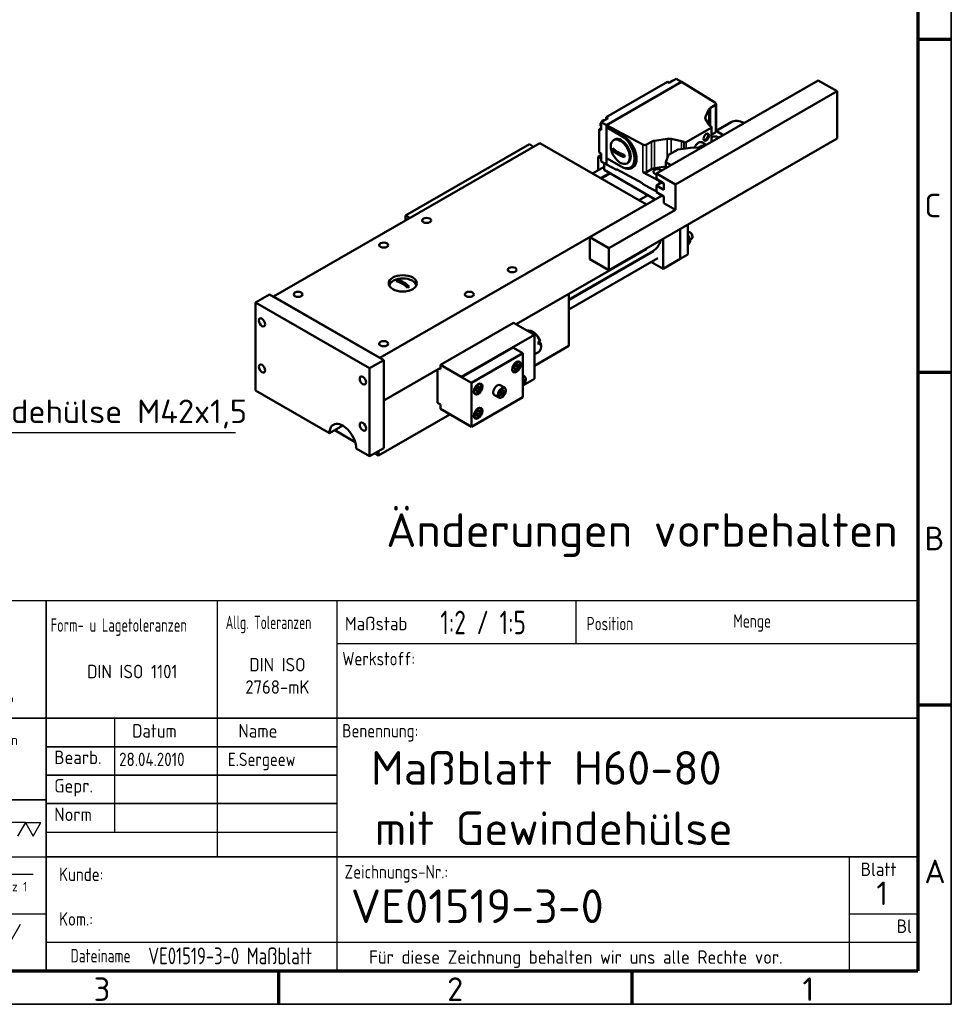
# Model space of a CAD drawing. Header units: millimetres. Extents: x 10 to 830, y 10 to 585.
# Tile 4 of 5: x 553 to 830, y 10 to 303. Entities that reach past the tile are written whole.
import ezdxf
from ezdxf.enums import TextEntityAlignment as Align

# ---------------------------------------------------------------- set-up
doc = ezdxf.new("R2010")
doc.units = ezdxf.units.MM
doc.header["$LTSCALE"] = 2
doc.layers.get('0').update_dxf_attribs({"lineweight": 25})
for name, color, linetype, lineweight in [('AM_BOR', 7, 'Continuous', 50), ('Rahmen (ISO)', 7, 'Continuous', 70), ('Sichtbar (ISO)', 7, 'Continuous', 50), ('Sichtbar schmal (ISO)', 7, 'Continuous', 35), ('Symbol (ISO)', 7, 'Continuous', 25), ('Titel (ISO)', 7, 'Continuous', 50)]:
    doc.layers.add(name, color=color, linetype=linetype, lineweight=lineweight)
doc.styles.add('ACDINTS_30', font='isocp.shx')
doc.styles.add('ACDINTS_31', font='isocp.shx')
doc.styles.add('ACDINTS_32', font='isocp.shx')
doc.styles.add('ACDINTS_33', font='isocp.shx')
doc.styles.add('ACDINTS_34', font='isocp.shx')
doc.styles.add('ACDINTS_35', font='isocp.shx')
doc.styles.add('ACDINTS_40', font='isocp.shx')
doc.styles.add('Notiztext (DIN)', font='isocpeur.ttf')
doc.styles.get("Standard").update_dxf_attribs({"font": 'ISOCP.shx'})
doc.styles.add('TextStyle32', font='isocp.shx')
doc.styles.add('TextStyle51', font='isocp.shx', dxfattribs={"width": 0.8})
doc.styles.add('TextStyle52', font='isocp.shx', dxfattribs={"width": 0.8})
doc.styles.add('TextStyle53', font='isocp.shx')
doc.styles.add('TextStyle54', font='isocp.shx')
doc.styles.add('TextStyle55', font='isocp.shx', dxfattribs={"width": 0.8})
doc.styles.add('TextStyle56', font='isocp.shx', dxfattribs={"width": 0.8})
doc.styles.add('TextStyle59', font='isocp.shx', dxfattribs={"width": 0.8})
doc.styles.add('TextStyle60', font='isocp.shx', dxfattribs={"width": 0.8})
doc.styles.add('TextStyle61', font='isocp.shx', dxfattribs={"width": 0.8})
doc.styles.add('TextStyle62', font='isocp.shx')
doc.styles.add('TextStyle63', font='isocp.shx')
doc.styles.add('TextStyle64', font='isocp.shx', dxfattribs={"width": 0.8})
doc.styles.add('TextStyle65', font='isocp.shx', dxfattribs={"width": 0.8})
doc.dimstyles.new('Standard - Methode 2a (DIN)$7', dxfattribs={"dimscale": 2, "dimtxt": 3.5, "dimasz": 2.5, "dimexe": 3.175, "dimexo": 0.8, "dimgap": 0.8, "dimtad": 1, "dimtih": 1, "dimtoh": 1, "dimrnd": 1e-08, "dimtxsty": 'Notiztext (DIN)', "dimcen": 0.09, "dimdle": 10, "dimclrd": 256, "dimclre": 256, "dimclrt": 256, "dimazin": 2, "dimtfac": 1, "dimtmove": 0, "dimatfit": 3, "dimfxl": 1, "dimtolj": 1, "dimlwd": -1, "dimlwe": -1, "dimarcsym": 0})

# ---------------------------------------------------------------- blocks, each defined once
blk = doc.blocks.new('Ränder Hagen+Goebel Rahmen')
at = {"layer": 'Rahmen (ISO)', "linetype": 'Continuous', "lineweight": 35}
for p in [(415, 292), (5, 5)]:
    blk.add_line(p, (415, 5), dxfattribs=at)
at = {"layer": 'Rahmen (ISO)'}
for p, q in [((410, 287), (410, 10)), ((410, 148.5), (415, 148.5)), ((410, 99), (415, 99)), ((410, 49.5), (415, 49.5)), ((10, 10), (410, 10)), ((315, 10), (315, 5)), ((367.5, 10), (367.5, 5))]:
    blk.add_line(p, q, dxfattribs=at)
at = {"layer": 'Symbol (ISO)', "char_height": 3.5, "style": 'Notiztext (DIN)'}
for s, insert, attachment_point in [('C', (411, 123.75), 4), ('B', (411, 74.25), 4), ('A', (411, 24.75), 4), ('3', (288.75, 9), 2), ('2', (341.25, 9), 2), ('1', (393.75, 9), 2)]:
    blk.add_mtext(s, dxfattribs=dict(at, insert=insert, attachment_point=attachment_point))
blk = doc.blocks.new('Schriftfelder Hagen+Goebel')
at = {"color": 7}
for p, q in [((294.29, 154.82), (111.41, 154.82)), ((294.29, 99.83), (294.29, 154.82)), ((111.41, 99.83), (294.29, 99.83))]:
    blk.add_line(p, q, dxfattribs=at)
at = {"color": 7, "linetype": 'Continuous', "lineweight": 35}
blk.add_line((142.75, 125.21), (164.75, 125.21), dxfattribs=at)
for p, q in [((161.66, 121.84), (159.35, 121.84)), ((161.66, 121.84), (160.5, 119.84)), ((161.66, 121.84), (163.97, 121.84)), ((161.66, 121.84), (162.81, 119.84)), ((162.81, 119.84), (163.97, 121.84)), ((158.5, 114.19), (162.82, 114.19)), ((158.39, 102.33), (160.93, 106.73))]:
    blk.add_line(p, q)
at = {"color": 7, "lineweight": 35}
blk.add_line((164.75, 120.98), (164.75, 99.83), dxfattribs=at)
at = {"color": 7, "linetype": 'Continuous', "lineweight": 25}
for p, q in [((111.41, 116.75), (164.75, 116.75)), ((111.41, 108.29), (164.75, 108.29))]:
    blk.add_line(p, q, dxfattribs=at)
at = {"layer": 'AM_BOR', "color": 7, "linetype": 'Continuous', "lineweight": 35}
for p, q in [((164.75, 154.82), (164.75, 120.98)), ((111.41, 137.35), (294.29, 137.35))]:
    blk.add_line(p, q, dxfattribs=at)
at = {"layer": 'AM_BOR', "color": 7, "linetype": 'Continuous', "lineweight": 25}
for p, q in [((190.15, 154.82), (190.15, 116.75)), ((207.93, 154.82), (207.93, 99.83)), ((243.49, 154.82), (243.49, 148.49)), ((207.93, 148.49), (294.29, 148.49)), ((174.91, 137.35), (174.91, 120.43)), ((164.75, 120.43), (207.93, 120.43)), ((284.13, 116.75), (284.13, 99.83)), ((284.13, 108.29), (294.29, 108.29)), ((164.75, 104.06), (294.29, 104.06))]:
    blk.add_line(p, q, dxfattribs=at)
at = {"layer": 'AM_BOR', "color": 7, "lineweight": 35}
blk.add_line((164.75, 116.75), (294.29, 116.75), dxfattribs=at)
at = {"layer": 'Titel (ISO)', "color": 7, "linetype": 'Continuous', "lineweight": 35}
for p, q in [((164.75, 133.12), (207.93, 133.12)), ((164.75, 128.89), (207.93, 128.89)), ((207.93, 124.66), (164.75, 124.66))]:
    blk.add_line(p, q, dxfattribs=at)
at = {"color": 7, "width": 0.9}
for s, height, p in [('Werkzeugmaschinen GmbH', 2.5, (125.45, 146.3)), ('Tel.:02921/59016-0', 1.7, (143.38, 142.07)), ('Fax.:02921/59016-66', 1.7, (143.13, 139.6))]:
    blk.add_text(s, height=height, dxfattribs=at).set_placement(p)
at = {"color": 7, "style": 'ACDINTS_30'}
for s, p in [('Gepr.', (165.95, 126.31)), ('Norm', (165.95, 122.08))]:
    blk.add_text(s, height=2, dxfattribs=at).set_placement(p)
at = {"color": 7, "char_height": 2, "attachment_point": 1, "line_spacing_factor": 0.332}
for s, insert in [('\\fISOCP|b0|i0;\\W0.90;\\H2.0000;Werkstoff:', (208.77, 147.21)), ('\\fISOCP|b0|i0;\\W0.90;\\H2.0000;Benennung:', (208.76, 136.5)), ('\\fISOCP|b0|i0;\\W0.90;\\H2.0000;Zeichnungs-Nr.:', (209.11, 115.53))]:
    blk.add_mtext(s, dxfattribs=dict(at, insert=insert))
at = {"color": 7, "insert": (166.66, 115.16), "char_height": 2, "width": 31.2179, "attachment_point": 1, "line_spacing_factor": 0.996}
blk.add_mtext('\\fISOCP|b0|i0;\\W0.90;\\H2.0000;Kunde:\\P\\PKom.:', dxfattribs=at)
at = {"insert": (158.63, 111.62), "char_height": 1.4, "attachment_point": 7, "style": 'ACDINTS_40'}
blk.add_mtext('Rz 1', dxfattribs=at)
at = {"layer": 'AM_BOR', "color": 7, "style": 'ACDINTS_30'}
for s, width, p in [('Form- u Lagetoleranzen', 0.75, (165.41, 150.21)), ('Allg. Toleranzen', 0.7, (191.43, 150.6)), ('Position', 0.8, (245.09, 150.43)), ('Menge', 0.8, (266.9, 150.83)), ('Dateiname', 0.8, (168.36, 101.05))]:
    blk.add_text(s, height=2, dxfattribs=dict(at, width=width)).set_placement(p)
for s, p in [('Maßstab', (209.15, 150.43)), ('Bearb.', (165.95, 130.54))]:
    blk.add_text(s, height=2, dxfattribs=at).set_placement(p)
at = {"layer": 'AM_BOR', "color": 7, "style": 'ACDINTS_32', "width": 0.983632}
blk.add_text('Datum', height=2, dxfattribs=at).set_placement((180.84, 134.48), align=Align.CENTER)
at = {"layer": 'AM_BOR', "color": 7, "style": 'ACDINTS_31'}
blk.add_text('Name', height=2, dxfattribs=at).set_placement((199.12, 134.48), align=Align.RIGHT)
at = {"layer": 'AM_BOR', "color": 7, "style": 'ACDINTS_32'}
for s, p in [('Blatt', (288.5, 113.9)), ('Bl', (292.31, 105.44))]:
    blk.add_text(s, height=2, dxfattribs=at).set_placement(p, align=Align.CENTER)
at = {"layer": 'AM_BOR', "color": 7, "line_spacing_factor": 0.996}
for s, insert, char_height, width, attachment_point, style in [('DIN ISO 2768-mK', (199.12, 141), 2, 15.0375, 8, 'ACDINTS_34'), (' \\PAlle nicht bemaßten Kanten 0,5 x 45° gebrochen', (143.71, 137.35), 1.5, 20.5101, 1, 'ACDINTS_35')]:
    blk.add_mtext(s, dxfattribs=dict(at, insert=insert, char_height=char_height, width=width, attachment_point=attachment_point, style=style))
at = {"layer": 'AM_BOR', "color": 7, "char_height": 2, "line_spacing_factor": 0.332}
for s, insert, attachment_point, style in [('DIN ISO 1101', (177.55, 143.3), 8, 'ACDINTS_34'), ('Für diese Zeichnung behalten wir uns alle Rechte vor.', (212.76, 102.85), 1, 'ACDINTS_33')]:
    blk.add_mtext(s, dxfattribs=dict(at, insert=insert, attachment_point=attachment_point, style=style))
at = {"layer": 'AM_BOR', "color": 7}
for tag, p, height, style, width in [('Maßstab:', (223.33, 149.84), 3.5, 'TextStyle64', 0.8), ('Positionsnummer', (254.96, 149.95), 3.5, 'TextStyle61', 0.8), ('Menge', (277.56, 149.84), 3.5, 'TextStyle60', 0.8), ('Material', (224.04, 143.99), 3, 'TextStyle52', 0.8), ('Halbzeug_(1.Zeile)', (261.93, 144.06), 3, 'TextStyle56', 0.8), ('Material_(2.Zeile)', (224.02, 139.81), 3, 'TextStyle51', 0.8), ('Halbzeug_(2.Zeile)', (261.93, 139.78), 3, 'TextStyle55', 0.8), ('ERSTELLUNGSDATUM', (175.59, 130.24), 2, 'TextStyle63', 0.9), ('AUTOR', (191.76, 130.24), 2, 'TextStyle62', 0.9), ('KONTROLLDATUM', (175.75, 126.01), 2, 'TextStyle53', 0.9), ('KONTROLLIERT_VON', (192.23, 126.32), 2, 'TextStyle54', 0.9), ('Beschreibung_2', (213.59, 121), 3.5, 'TextStyle59', 0.8), ('DATEINAME', (179.92, 100.78), 2.5, 'TextStyle65', 0.8)]:
    blk.add_attdef(tag, p, '', height=height, dxfattribs=dict(at, style=style, width=width))
at = {"layer": 'AM_BOR', "color": 7, "style": 'TextStyle32'}
blk.add_attdef('Plot-Datum', text='', height=3, dxfattribs=at).set_placement((288.92, 100.24), align=Align.CENTER)
at = {"layer": 'Titel (ISO)', "style": 'Notiztext (DIN)'}
blk.add_attdef('TITEL', text='', height=5, dxfattribs=at).set_placement((210, 127), align=Align.MIDDLE_LEFT)
blk.add_attdef('Blattnummer', text='', height=3.5, dxfattribs=at).set_placement((290.13, 111.34), align=Align.MIDDLE_CENTER)
at = {"layer": 'Titel (ISO)', "color": 7, "style": 'Notiztext (DIN)'}
blk.add_attdef('BAUTEILNUMMER', text='', height=5, dxfattribs=at).set_placement((210.03, 109.41), align=Align.MIDDLE_LEFT)

msp = doc.modelspace()

# ---------------------------------------------------------------- linework, layer by layer
at = {"layer": 'Sichtbar (ISO)'}
for p, q in [((745.591, 284.262), (727.432, 273.805)), ((727.489, 271.427), (749.777, 284.262)), ((742.31, 257.029), (790.393, 284.718)), ((746.156, 283.936), (745.591, 284.262)), ((748.25, 285.141), (746.156, 283.936)), ((749.777, 284.262), (748.25, 285.141)), ((749.777, 284.262), (759.868, 278.03)), ((749.805, 284.245), (749.78, 284.26)), ((749.805, 284.245), (749.804, 284.245)), ((749.805, 284.244), (749.805, 284.245)), ((796.05, 281.46), (790.393, 284.718)), ((747.967, 253.771), (796.05, 281.46)), ((796.05, 267.399), (796.05, 281.46)), ((757.904, 276.052), (756.899, 273.891)), ((759.849, 277.39), (758.422, 276.568)), ((760.083, 277.716), (760.083, 269.54)), ((727.998, 273.479), (725.905, 272.274)), ((725.905, 272.274), (725.905, 269.887)), ((727.461, 271.378), (725.905, 272.274)), ((727.432, 273.805), (727.432, 273.153)), ((727.998, 273.479), (727.432, 273.805)), ((756.951, 273.199), (758.061, 271.443)), ((760.108, 269.706), (764.564, 272.272)), ((725.905, 270.538), (725.339, 270.212)), ((725.905, 269.887), (725.339, 270.212)), ((725.339, 270.212), (725.339, 263.28)), ((725.821, 271.338), (725.73, 271.401)), ((725.742, 271.557), (725.836, 271.611)), ((725.747, 271.672), (725.838, 271.609)), ((727.489, 271.394), (727.461, 271.378)), ((727.461, 271.378), (727.461, 259.671)), ((727.489, 271.394), (727.489, 271.427)), ((738.311, 265.616), (727.489, 271.427)), ((727.489, 270.773), (727.489, 271.394)), ((727.489, 261.616), (727.489, 270.773)), ((727.489, 270.773), (732.026, 268.513)), ((731.873, 268.248), (727.489, 270.773)), ((758.637, 270.633), (751.156, 266.325)), ((758.526, 271.022), (758.637, 270.959)), ((758.754, 270.796), (758.754, 266.498)), ((760.083, 269.722), (762.143, 268.45)), ((728.168, 228.308), (796.05, 267.399)), ((729.877, 267.136), (729.594, 266.974)), ((740.849, 266.449), (739.422, 265.627)), ((745.498, 267.326), (741.746, 266.747)), ((749.749, 266.656), (746.7, 267.296)), ((758.754, 268.584), (759.849, 269.215)), ((628.466, 220.433), (707.662, 266.039)), ((704.55, 265.705), (667.781, 244.531)), ((705.816, 264.977), (704.55, 265.705)), ((739.34, 247.797), (707.662, 266.039)), ((732.849, 261.901), (729.37, 263.905)), ((748.8, 264.183), (745.971, 262.554)), ((752.477, 264.672), (748.8, 264.183)), ((750.59, 266.325), (750.479, 266.389)), ((754.598, 264.753), (752.477, 264.672)), ((755.161, 264.429), (754.598, 264.753)), ((755.829, 266.321), (756.732, 265.801)), ((725.763, 262.429), (725.056, 262.022)), ((725.056, 258.041), (725.056, 262.022)), ((725.056, 262.022), (725.772, 261.61)), ((725.905, 262.954), (725.339, 263.28)), ((725.736, 262.052), (725.828, 261.989)), ((725.828, 261.727), (725.736, 261.79)), ((725.75, 261.947), (725.826, 261.99)), ((725.905, 262.954), (725.905, 260.567)), ((727.461, 259.671), (725.905, 260.567)), ((727.489, 259.687), (727.489, 261.616)), ((732.026, 259.003), (727.489, 261.616)), ((731.873, 259.092), (727.489, 261.616)), ((745.971, 262.554), (745.123, 260.437)), ((723.303, 257.032), (726.753, 259.019)), ((726.753, 260.078), (726.753, 258.113)), ((726.753, 258.113), (742.004, 249.331)), ((727.461, 259.671), (727.489, 259.687)), ((727.489, 259.654), (727.489, 259.687)), ((727.489, 259.654), (730.416, 258.082)), ((730.416, 258.311), (738.173, 254.146)), ((730.416, 258.082), (730.416, 258.311)), ((730.622, 258.201), (730.416, 258.082)), ((733.869, 260.204), (733.586, 260.041)), ((739.422, 257.451), (740.849, 258.273)), ((741.746, 258.571), (745.123, 259.092)), ((745.123, 260.437), (745.123, 258.649)), ((745.123, 260.437), (746.676, 259.543)), ((725.708, 255.647), (728.342, 257.164)), ((728.086, 256.805), (725.892, 255.541)), ((743.17, 254.831), (738.311, 257.44)), ((742.31, 255.394), (742.31, 257.029)), ((742.31, 257.029), (747.967, 253.771)), ((744.573, 254.091), (742.31, 255.394)), ((738.173, 254.146), (738.173, 253.917)), ((738.173, 253.917), (742.31, 251.695)), ((742.31, 253.431), (744.013, 254.413)), ((742.31, 253.431), (744.573, 252.128)), ((742.31, 251.469), (742.31, 253.431)), ((744.573, 252.128), (744.573, 254.091)), ((747.967, 253.771), (747.967, 246.25)), ((722.511, 238.106), (744.013, 250.488)), ((737.162, 249.051), (739.826, 250.585)), ((744.573, 250.166), (742.31, 251.469)), ((743.724, 250.655), (743.724, 250.322)), ((744.573, 248.204), (744.573, 250.166)), ((660.144, 202.191), (739.34, 247.797)), ((747.967, 246.25), (728.168, 234.848)), ((747.967, 246.25), (744.573, 248.204)), ((667.781, 244.531), (667.781, 243.074)), ((669.046, 243.802), (667.781, 244.531)), ((749.381, 240.524), (749.381, 231.641)), ((749.381, 240.524), (749.381, 231.641)), ((751.644, 241.827), (751.644, 232.944)), ((722.511, 238.106), (728.168, 234.848)), ((722.511, 231.565), (722.511, 238.106)), ((744.29, 237.592), (744.29, 228.709)), ((752.354, 239.521), (752.213, 239.603)), ((752.333, 237.31), (752.808, 237.584)), ((753.058, 238.298), (753.058, 238.135)), ((739.34, 234.487), (700.651, 212.208)), ((728.168, 234.848), (728.168, 228.308)), ((739.34, 234.487), (739.34, 234.742)), ((751.644, 236.48), (752.409, 236.921)), ((741.26, 233.927), (716.288, 219.547)), ((716.288, 219.323), (741.57, 233.881)), ((716.288, 216.553), (742.767, 231.802)), ((728.168, 228.308), (722.511, 231.565)), ((738.439, 232.079), (738.245, 232.19)), ((749.381, 231.641), (744.29, 228.709)), ((751.644, 232.944), (749.381, 231.641)), ((744.29, 228.709), (740.844, 230.694)), ((668.872, 223.388), (665.558, 225.296)), ((627.334, 221.085), (623.092, 218.642)), ((627.334, 221.085), (661.275, 201.54)), ((660.144, 202.191), (628.466, 220.433)), ((716.288, 205.742), (716.288, 221.213)), ((623.092, 192.48), (623.092, 218.642)), ((623.092, 218.642), (657.033, 199.096)), ((678.105, 200.108), (699.883, 212.65)), ((706.106, 209.067), (699.883, 212.65)), ((684.327, 196.525), (706.106, 209.067)), ((705.775, 209.828), (705.493, 209.992)), ((706.106, 195.986), (706.106, 209.067)), ((699.601, 205.317), (684.327, 196.522)), ((699.629, 205.304), (684.355, 196.509)), ((699.601, 205.317), (699.626, 205.303)), ((702.655, 203.561), (699.629, 205.304)), ((716.288, 205.742), (706.106, 199.879)), ((707.142, 206.879), (707.707, 207.205)), ((707.195, 206.732), (707.946, 206.663)), ((707.926, 206.476), (707.36, 206.15)), ((708.029, 205.914), (708.029, 205.588)), ((702.655, 203.561), (687.382, 194.766)), ((702.655, 190.481), (702.655, 203.561)), ((706.106, 203.258), (707.28, 203.934)), ((661.275, 201.54), (657.033, 199.096)), ((657.033, 199.096), (657.033, 172.935)), ((661.275, 201.54), (661.275, 175.378)), ((678.105, 199.224), (661.275, 189.533)), ((684.327, 196.525), (678.105, 200.108)), ((678.105, 200.108), (678.105, 198.8)), ((700.025, 199.644), (700.59, 200.347)), ((700.449, 199.947), (700.025, 199.42)), ((700.025, 198.889), (700.025, 199.644)), ((700.59, 198.837), (700.025, 199.163)), ((700.449, 200.171), (700.449, 199.947)), ((700.449, 199.947), (701.156, 199.54)), ((700.59, 200.347), (701.156, 200.295)), ((701.156, 199.54), (700.59, 198.837)), ((701.156, 200.295), (701.156, 199.54)), ((701.297, 201.147), (701.284, 201.154)), ((677.256, 198.736), (677.256, 188.824)), ((678.105, 198.8), (677.736, 199.012)), ((684.327, 196.522), (684.327, 196.525)), ((684.355, 196.506), (684.327, 196.522)), ((684.355, 196.509), (684.355, 196.506)), ((687.382, 194.766), (684.355, 196.509)), ((699.6, 198.2), (699.587, 198.208)), ((700.59, 198.837), (700.025, 198.889)), ((703.08, 196.705), (702.655, 196.95)), ((687.382, 194.766), (687.382, 181.685)), ((688.598, 193.064), (689.164, 193.767)), ((689.023, 193.367), (688.598, 192.84)), ((689.023, 193.591), (689.023, 193.367)), ((689.023, 193.367), (689.73, 192.96)), ((689.164, 193.767), (689.73, 193.715)), ((689.73, 193.715), (689.73, 192.96)), ((689.871, 194.567), (689.857, 194.574)), ((697.14, 193.364), (695.867, 194.097)), ((702.655, 195.967), (702.699, 195.993)), ((702.655, 193.999), (706.106, 195.986)), ((703.026, 195.527), (702.655, 195.74)), ((702.655, 194.71), (702.699, 194.685)), ((702.699, 194.685), (702.655, 194.659)), ((702.699, 195.993), (703.026, 195.527)), ((703.026, 195.527), (702.699, 194.685)), ((645.153, 179.776), (623.092, 192.48)), ((687.382, 181.685), (702.655, 190.481)), ((688.174, 191.62), (688.161, 191.628)), ((688.598, 192.309), (688.598, 193.064)), ((689.164, 192.257), (688.598, 192.583)), ((689.164, 192.257), (688.598, 192.309)), ((689.73, 192.96), (689.164, 192.257)), ((695.443, 190.417), (694.17, 191.15)), ((695.794, 191.282), (695.994, 192.116)), ((696.233, 190.975), (695.794, 191.282)), ((695.994, 192.116), (696.632, 192.643)), ((696.164, 191.909), (696.872, 191.502)), ((696.872, 191.502), (696.233, 190.975)), ((696.594, 192.611), (697.071, 192.336)), ((696.632, 192.643), (697.071, 192.336)), ((697.071, 192.336), (696.872, 191.502)), ((677.256, 188.824), (678.105, 188.336)), ((678.105, 188.336), (678.105, 187.028)), ((689.871, 187.372), (689.857, 187.38)), ((680.947, 185.391), (659.72, 173.167)), ((684.327, 183.444), (678.105, 187.028)), ((688.511, 185.441), (688.837, 186.284)), ((688.837, 184.975), (688.511, 185.441)), ((688.783, 185.759), (688.591, 185.648)), ((689.03, 186.394), (688.783, 185.759)), ((688.783, 185.759), (689.491, 185.352)), ((688.837, 186.284), (689.491, 186.66)), ((689.491, 185.352), (688.837, 184.975)), ((689.817, 186.194), (689.249, 186.521)), ((689.491, 186.66), (689.817, 186.194)), ((689.817, 186.194), (689.491, 185.352)), ((649.128, 182.065), (645.153, 179.776)), ((684.327, 183.448), (684.33, 183.446)), ((684.327, 183.444), (684.327, 183.448)), ((684.327, 183.444), (684.33, 183.446)), ((684.33, 183.446), (684.33, 183.443)), ((687.382, 181.685), (684.33, 183.443)), ((688.174, 184.426), (688.161, 184.434)), ((652.762, 177.173), (646.698, 180.665)), ((657.033, 172.935), (653.073, 175.215)), ((661.275, 175.378), (657.033, 172.935)), ((659.72, 173.167), (658.577, 173.824)), ((659.72, 174.482), (659.72, 173.167))]:
    msp.add_line(p, q, dxfattribs=at)
at = {"layer": 'Sichtbar (ISO)', "flags": 128}
for points in [[(746.325, 284.033), (746.422, 284.177), (746.532, 284.309), (746.653, 284.424), (746.783, 284.519), (746.92, 284.592), (746.991, 284.619), (747.064, 284.638), (747.137, 284.65), (747.212, 284.652), (747.286, 284.645), (747.358, 284.628)], [(725.703, 271.758), (725.729, 271.872), (725.766, 271.986), (725.812, 272.098), (725.866, 272.208), (725.929, 272.314), (725.998, 272.414), (726.074, 272.508), (726.156, 272.595), (726.242, 272.673), (726.333, 272.741), (726.428, 272.798), (726.526, 272.843), (726.627, 272.875), (726.73, 272.891), (726.835, 272.89), (726.937, 272.868)], [(725.73, 271.401), (725.722, 271.406), (725.715, 271.412), (725.709, 271.419), (725.703, 271.425), (725.698, 271.431), (725.694, 271.438), (725.69, 271.445), (725.687, 271.452), (725.685, 271.459), (725.684, 271.466), (725.683, 271.473), (725.684, 271.48), (725.684, 271.487), (725.686, 271.494), (725.689, 271.501), (725.692, 271.508), (725.696, 271.515), (725.7, 271.521), (725.706, 271.528), (725.712, 271.534), (725.719, 271.54), (725.726, 271.546), (725.734, 271.552), (725.742, 271.557)], [(725.905, 271.004), (725.856, 271.048), (725.812, 271.098), (725.745, 271.211), (725.703, 271.337), (725.683, 271.47)], [(725.703, 271.758), (725.702, 271.754), (725.702, 271.75), (725.701, 271.747), (725.701, 271.743), (725.702, 271.739), (725.702, 271.736), (725.703, 271.732), (725.704, 271.728), (725.705, 271.724), (725.706, 271.72), (725.708, 271.716), (725.71, 271.712), (725.712, 271.709), (725.714, 271.705), (725.716, 271.702), (725.719, 271.699), (725.721, 271.695), (725.724, 271.692), (725.728, 271.688), (725.731, 271.685), (725.735, 271.682), (725.739, 271.678), (725.743, 271.675), (725.747, 271.672)], [(729.37, 264.559), (729.467, 264.452), (729.57, 264.346), (729.679, 264.241), (729.792, 264.137), (729.911, 264.036), (730.034, 263.936), (730.16, 263.839), (730.29, 263.745), (730.423, 263.653), (730.558, 263.565), (730.695, 263.48), (730.833, 263.398), (730.975, 263.319), (731.122, 263.24), (731.275, 263.162), (731.434, 263.086), (731.598, 263.011), (731.767, 262.938), (731.94, 262.867), (732.116, 262.799), (732.296, 262.734), (732.479, 262.671), (732.663, 262.612), (732.849, 262.556)], [(732.849, 261.901), (732.663, 261.958), (732.479, 262.017), (732.296, 262.08), (732.116, 262.145), (731.94, 262.213), (731.767, 262.284), (731.598, 262.357), (731.434, 262.432), (731.275, 262.508), (731.122, 262.586), (730.975, 262.665), (730.833, 262.744), (730.695, 262.826), (730.558, 262.911), (730.423, 262.999), (730.29, 263.09), (730.16, 263.185), (730.034, 263.282), (729.911, 263.382), (729.792, 263.483), (729.679, 263.587), (729.57, 263.692), (729.467, 263.798), (729.37, 263.905)], [(756.199, 265.353), (756.203, 265.354), (756.207, 265.355), (756.212, 265.355), (756.216, 265.356), (756.22, 265.358), (756.224, 265.359), (756.228, 265.36), (756.232, 265.361), (756.236, 265.362), (756.24, 265.363), (756.244, 265.365), (756.248, 265.366), (756.252, 265.367), (756.255, 265.369), (756.259, 265.37), (756.263, 265.372), (756.266, 265.373), (756.269, 265.375), (756.273, 265.376), (756.276, 265.378), (756.279, 265.38), (756.283, 265.381), (756.286, 265.383), (756.289, 265.385)], [(756.289, 265.385), (756.292, 265.386), (756.294, 265.388), (756.297, 265.39), (756.3, 265.392), (756.303, 265.394), (756.305, 265.396), (756.308, 265.398), (756.311, 265.399), (756.313, 265.402), (756.315, 265.404), (756.318, 265.406), (756.32, 265.408), (756.322, 265.41), (756.324, 265.412), (756.326, 265.414), (756.328, 265.416), (756.33, 265.418), (756.332, 265.421), (756.334, 265.423), (756.335, 265.425), (756.337, 265.427), (756.338, 265.43), (756.339, 265.432), (756.34, 265.434)], [(725.691, 262.134), (725.69, 262.13), (725.69, 262.127), (725.69, 262.123), (725.69, 262.12), (725.691, 262.116), (725.691, 262.112), (725.692, 262.109), (725.693, 262.105), (725.695, 262.101), (725.696, 262.097), (725.698, 262.094), (725.7, 262.09), (725.702, 262.087), (725.704, 262.083), (725.706, 262.08), (725.709, 262.077), (725.711, 262.074), (725.714, 262.07), (725.718, 262.067), (725.721, 262.064), (725.725, 262.061), (725.728, 262.058), (725.732, 262.055), (725.736, 262.052)], [(725.736, 261.79), (725.729, 261.796), (725.721, 261.802), (725.715, 261.808), (725.709, 261.815), (725.704, 261.821), (725.7, 261.827), (725.697, 261.834), (725.694, 261.841), (725.692, 261.849), (725.691, 261.856), (725.69, 261.863), (725.69, 261.87), (725.691, 261.877), (725.693, 261.884), (725.696, 261.891), (725.699, 261.898), (725.703, 261.905), (725.708, 261.911), (725.713, 261.918), (725.719, 261.924), (725.726, 261.93), (725.734, 261.936), (725.742, 261.942), (725.75, 261.947)], [(725.691, 262.134), (725.719, 262.285), (725.765, 262.435), (725.828, 262.584), (725.905, 262.727)], [(725.905, 261.455), (725.822, 261.536), (725.76, 261.633), (725.716, 261.74), (725.691, 261.854)], [(752.409, 236.921), (752.391, 237.025), (752.372, 237.126), (752.353, 237.222), (752.332, 237.316), (752.31, 237.406), (752.288, 237.494), (752.264, 237.579), (752.24, 237.662), (752.214, 237.744), (752.187, 237.823), (752.159, 237.902), (752.13, 237.979), (752.099, 238.055), (752.067, 238.13), (752.034, 238.205), (751.999, 238.28), (751.962, 238.354), (751.923, 238.428), (751.882, 238.502), (751.839, 238.577), (751.794, 238.652), (751.747, 238.728), (751.697, 238.806), (751.644, 238.884)], [(751.644, 235.704), (751.701, 235.774), (751.755, 235.84), (751.806, 235.904), (751.854, 235.965), (751.899, 236.023), (751.941, 236.08), (751.981, 236.134), (752.019, 236.187), (752.055, 236.238), (752.089, 236.288), (752.121, 236.337), (752.152, 236.384), (752.181, 236.431), (752.208, 236.477), (752.234, 236.522), (752.258, 236.567), (752.281, 236.611), (752.303, 236.655), (752.324, 236.699), (752.343, 236.743), (752.361, 236.787), (752.378, 236.831), (752.394, 236.876), (752.409, 236.921)], [(707.707, 207.205), (707.708, 207.213), (707.709, 207.222), (707.71, 207.23), (707.711, 207.238), (707.712, 207.246), (707.713, 207.254), (707.713, 207.262), (707.714, 207.27), (707.715, 207.278), (707.716, 207.286), (707.717, 207.294), (707.718, 207.301), (707.719, 207.309), (707.719, 207.317), (707.72, 207.325), (707.721, 207.332), (707.722, 207.34), (707.723, 207.347), (707.723, 207.355), (707.724, 207.362), (707.725, 207.37), (707.726, 207.377), (707.727, 207.385), (707.727, 207.392)], [(707.946, 206.663), (707.945, 206.656), (707.944, 206.648), (707.944, 206.641), (707.943, 206.633), (707.942, 206.626), (707.941, 206.618), (707.94, 206.611), (707.94, 206.603), (707.939, 206.595), (707.938, 206.588), (707.937, 206.58), (707.936, 206.572), (707.935, 206.564), (707.935, 206.557), (707.934, 206.549), (707.933, 206.541), (707.932, 206.533), (707.931, 206.525), (707.93, 206.517), (707.929, 206.509), (707.929, 206.501), (707.928, 206.492), (707.927, 206.484), (707.926, 206.476)], [(701.297, 201.147), (701.395, 201.079), (701.48, 200.995), (701.552, 200.899), (701.61, 200.792), (701.654, 200.675), (701.685, 200.552), (701.703, 200.422), (701.709, 200.287), (701.704, 200.148), (701.687, 200.005), (701.659, 199.86), (701.621, 199.714), (701.573, 199.568), (701.515, 199.423), (701.449, 199.28), (701.374, 199.141), (701.291, 199.006), (701.201, 198.876), (701.104, 198.754), (701.002, 198.639), (700.895, 198.533), (700.783, 198.436), (700.669, 198.35), (700.551, 198.275), (700.431, 198.213), (700.31, 198.163), (700.187, 198.128), (700.064, 198.108), (699.943, 198.104), (699.823, 198.118), (699.708, 198.15), (699.6, 198.2)], [(703.08, 196.705), (703.146, 196.662), (703.206, 196.612), (703.262, 196.555), (703.311, 196.492), (703.391, 196.353), (703.447, 196.197), (703.48, 196.03), (703.492, 195.852), (703.483, 195.667), (703.454, 195.477), (703.407, 195.284), (703.342, 195.09), (703.261, 194.899), (703.164, 194.713), (703.053, 194.535), (702.931, 194.367), (702.797, 194.211), (702.655, 194.071)], [(689.871, 194.567), (689.969, 194.499), (690.054, 194.415), (690.126, 194.319), (690.184, 194.212), (690.228, 194.095), (690.259, 193.972), (690.277, 193.842), (690.283, 193.707), (690.278, 193.568), (690.261, 193.425), (690.233, 193.28), (690.195, 193.134), (690.147, 192.988), (690.089, 192.843), (690.022, 192.7), (689.947, 192.561), (689.864, 192.426), (689.774, 192.296), (689.678, 192.174), (689.576, 192.059), (689.469, 191.953), (689.357, 191.856), (689.242, 191.77), (689.125, 191.695), (689.005, 191.633), (688.883, 191.583), (688.761, 191.548), (688.638, 191.528), (688.516, 191.524), (688.397, 191.538), (688.282, 191.57), (688.174, 191.62)], [(697.14, 193.364), (697.237, 193.296), (697.323, 193.212), (697.395, 193.116), (697.452, 193.009), (697.497, 192.892), (697.528, 192.769), (697.546, 192.639), (697.552, 192.504), (697.546, 192.365), (697.53, 192.222), (697.502, 192.077), (697.464, 191.931), (697.416, 191.785), (697.358, 191.64), (697.291, 191.497), (697.216, 191.358), (697.133, 191.223), (697.043, 191.093), (696.947, 190.971), (696.844, 190.856), (696.737, 190.749), (696.626, 190.653), (696.511, 190.567), (696.393, 190.492), (696.274, 190.43), (696.152, 190.38), (696.03, 190.345), (695.907, 190.325), (695.785, 190.321), (695.666, 190.335), (695.551, 190.367), (695.443, 190.417)], [(695.909, 191.761), (695.918, 191.767), (695.927, 191.773), (695.936, 191.779), (695.946, 191.785), (695.955, 191.791), (695.965, 191.797), (695.975, 191.804), (695.985, 191.81), (695.995, 191.816), (696.005, 191.822), (696.015, 191.828), (696.026, 191.834), (696.036, 191.84), (696.047, 191.847), (696.058, 191.853), (696.069, 191.859), (696.08, 191.865), (696.092, 191.871), (696.103, 191.878), (696.115, 191.884), (696.127, 191.89), (696.139, 191.897), (696.152, 191.903), (696.164, 191.909)], [(696.164, 191.909), (696.165, 191.928), (696.165, 191.946), (696.166, 191.964), (696.166, 191.981), (696.167, 191.998), (696.168, 192.015), (696.169, 192.032), (696.17, 192.048), (696.171, 192.064), (696.172, 192.08), (696.173, 192.096), (696.174, 192.112), (696.176, 192.127), (696.177, 192.142), (696.179, 192.157), (696.181, 192.172), (696.183, 192.186), (696.185, 192.201), (696.187, 192.215), (696.189, 192.229), (696.191, 192.243), (696.193, 192.257), (696.196, 192.271), (696.198, 192.285)], [(689.871, 187.372), (689.969, 187.304), (690.054, 187.221), (690.126, 187.124), (690.184, 187.017), (690.228, 186.901), (690.259, 186.777), (690.277, 186.648), (690.283, 186.513), (690.278, 186.373), (690.261, 186.231), (690.233, 186.086), (690.195, 185.94), (690.147, 185.794), (690.089, 185.649), (690.022, 185.506), (689.947, 185.366), (689.864, 185.231), (689.774, 185.102), (689.678, 184.979), (689.576, 184.864), (689.469, 184.758), (689.357, 184.662), (689.242, 184.575), (689.125, 184.501), (689.005, 184.438), (688.883, 184.389), (688.761, 184.354), (688.638, 184.333), (688.516, 184.33), (688.397, 184.343), (688.282, 184.375), (688.174, 184.426)]]:
    msp.add_lwpolyline(points, dxfattribs=at)
at = {"layer": 'Sichtbar (ISO)'}
for centre, major_axis, ratio, start_param, end_param in [((759.836, 275.754), (-2, 0), 0.5758617, 5.4977871, 6.0213859), ((759.283, 277.716), (0.8, 0), 0.5758617, 5.4977871, 7.0336769), ((758.831, 273.593), (-2, 0), 0.5758617, 6.0213859, 6.6322512), ((768.756, 264.993), (-4.192, 7.279), 0.5780931, 5.5596986, 6.2831853), ((726.587, 271.844), (-0.542, -0.941), 0.5780931, 5.2728846, 5.569629), ((759.94, 271.837), (-2, 0), 0.5758617, 0.3490659, 0.7853982), ((758.354, 270.796), (0.4, 0), 0.5758617, 5.4977871, 7.0685835), ((759.283, 269.54), (0.8, 0), 0.5758617, 5.4977871, 6.2831853), ((731.873, 263.67), (-1.996, 3.466), 0.5780931, 3.1415927, 6.2831853), ((731.873, 263.67), (2.795, -4.853), 0.5780931, 5.4997209, 8.6413135), ((732.175, 263.678), (-3.066, 4.952), 0.5978916, 4.4304965, 5.5152868), ((742.263, 265.634), (-2, 0), 0.5758617, 4.9741884, 5.4977871), ((746.016, 266.213), (-2, 0), 0.5758617, 4.3633231, 4.9741884), ((749.065, 265.574), (-2, 0), 0.5758617, 3.9269908, 4.3633231), ((754.896, 264.555), (0.998, 1.733), 0.5780931, 6.2199292, 8.0854951), ((756.876, 267.983), (-0.589, -1.023), 0.5780931, 0.2415779, 2.9000147), ((759.705, 267.307), (-1.32, 0), 0.5758617, 3.6812712, 5.5163812), ((759.705, 267.307), (1.32, 0), 0.5758617, 3.9083967, 4.1727105), ((731.109, 263.23), (-1.244, 2.16), 0.5780931, 0.6261579, 0.9485059), ((732.156, 263.833), (2.994, -5.2), 0.5780931, 0.2835232, 1.2911406), ((732.026, 263.758), (3.156, -5.105), 0.5979041, 0.2648054, 1.2724228), ((738.856, 265.953), (-0.8, 0), 0.5758617, 0.8203047, 2.3561945), ((750.873, 266.488), (-0.4, 0), 0.5758617, 0.7853982, 2.3561945), ((756.311, 263.74), (2.174, 0.688), 0.6988763, 1.4033164, 2.1288407), ((756.311, 263.74), (-0.387, -2.073), 0.2187813, 2.5560101, 3.7982397), ((726.587, 262.295), (-0.542, -0.941), 0.5780931, 5.3478969, 5.6438099), ((731.109, 263.23), (1.244, -2.16), 0.5780931, 0.6261579, 0.9485059), ((732.175, 263.678), (-3.066, 4.952), 0.5978916, 2.3038384, 3.3886287), ((742.263, 257.459), (2, 0), 0.5758617, 1.8325957, 2.3561945), ((742.734, 257.534), (-1.32, 0), 0.5758617, 3.6812712, 7.5267612), ((734.673, 245.366), (-6.587, 11.439), 0.5780931, 6.2093118, 6.2831853), ((738.856, 257.777), (0.8, 0), 0.5758617, 3.9618974, 5.4977871), ((743.715, 255.168), (-0.8, 0), 0.5758617, 0.8203047, 1.2459728), ((734.673, 245.366), (6.587, -11.439), 0.5780931, 0, 0.5075751), ((752.209, 238.624), (-0.599, 1.04), 0.5780931, 3.1415927, 6.2295329), ((752.351, 238.705), (-0.499, 0.867), 0.5780931, 3.9289245, 5.4958534), ((666.932, 223.525), (4, 0), 0.5758617, 0.0330704, 3.1085223), ((666.932, 223.034), (-4.2, 0), 0.5758617, 5.9462367, 6.0093583), ((666.932, 224.179), (2.378, 0), 0.5758617, 2.187159, 2.52523), ((666.649, 218.402), (-3.621, 6.288), 0.5780931, 5.1707924, 5.8286493), ((667.215, 218.728), (3.621, -6.288), 0.5780931, 2.0291997, 2.6870567), ((666.932, 224.179), (-2.378, 0), 0.5758617, 2.187159, 2.52523), ((666.932, 223.034), (4.2, 0), 0.5758617, 0.273827, 0.3369486), ((705.483, 207.054), (-1.797, 3.12), 0.5780931, 4.4369858, 6.1336943), ((705.766, 207.217), (-1.597, 2.773), 0.5780931, 4.4509726, 5.4958534), ((704.918, 206.728), (-1.797, 3.12), 0.5780931, 4.2143038, 4.4369858), ((705.483, 207.054), (1.797, -3.12), 0.5780931, 0, 1.0727111), ((705.766, 207.217), (-1.597, 2.773), 0.5780931, 3.9289245, 4.200317), ((695.019, 192.623), (-0.848, -1.473), 0.5780931, 3.1415927, 6.2831853), ((649.113, 177.495), (-2.795, 4.853), 0.5780931, 3.9289245, 7.0705172)]:
    msp.add_ellipse(centre, major_axis=major_axis, ratio=ratio, start_param=start_param, end_param=end_param, dxfattribs=at)
for centre, major_axis, ratio in [((731.59, 263.507), (-1.996, 3.466), 0.5780931), ((757.159, 267.82), (-0.589, -1.023), 0.5780931), ((674.003, 243.074), (1.329, 0), 0.5758617), ((661.275, 235.744), (1.329, 0), 0.5758617), ((699.459, 228.414), (1.329, 0), 0.5758617), ((666.932, 224.343), (4.2, 0), 0.5758617), ((635.82, 221.085), (1.329, 0), 0.5758617), ((686.731, 221.085), (1.329, 0), 0.5758617), ((625.072, 212.76), (-0.663, 1.152), 0.5780931), ((661.275, 206.426), (1.329, 0), 0.5758617), ((625.072, 199.025), (-0.663, 1.152), 0.5780931), ((700.732, 199.511), (-0.898, -1.56), 0.5780931), ((655.053, 195.495), (-0.663, 1.152), 0.5780931), ((689.305, 192.931), (-0.898, -1.56), 0.5780931), ((689.305, 185.736), (-0.898, -1.56), 0.5780931), ((655.053, 181.76), (-0.663, 1.152), 0.5780931)]:
    msp.add_ellipse(centre, major_axis=major_axis, ratio=ratio, dxfattribs=at)
at = {"layer": 'Sichtbar schmal (ISO)'}
for p, q in [((757.904, 271.691), (757.904, 276.052)), ((758.422, 271.087), (758.422, 276.568)), ((759.849, 269.215), (759.849, 277.39)), ((756.899, 273.295), (756.899, 273.891)), ((758.637, 266.431), (758.637, 270.633)), ((732.026, 268.513), (731.873, 268.248)), ((740.849, 258.273), (740.849, 266.449)), ((741.746, 258.571), (741.746, 266.747)), ((745.498, 261.374), (745.498, 267.326)), ((746.7, 262.974), (746.7, 267.296)), ((749.749, 264.309), (749.749, 266.656)), ((738.311, 257.44), (738.311, 265.616)), ((739.422, 257.451), (739.422, 265.627)), ((750.479, 264.406), (750.479, 266.389)), ((750.59, 264.421), (750.59, 266.325)), ((751.156, 264.496), (751.156, 266.325)), ((756.199, 265.353), (756.199, 265.027)), ((756.34, 265.434), (756.34, 265.108)), ((731.873, 259.092), (732.026, 259.003)), ((743.17, 253.927), (743.17, 254.831))]:
    msp.add_line(p, q, dxfattribs=at)
for centre, major_axis, start_param, end_param in [((746.908, 283.662), (0.535, 0.93), 0.1497489, 1.41718), ((726.487, 271.902), (0.535, 0.93), 0.1497489, 1.41718), ((726.487, 271.902), (-0.535, -0.93), 5.5704813, 6.1930889), ((726.487, 271.902), (0.535, 0.93), 1.6570253, 2.1286764), ((726.487, 262.353), (0.535, 0.93), 1.6570253, 2.2045853), ((726.487, 262.353), (-0.535, -0.93), 5.645529, 6.1930889), ((700.449, 199.673), (0.848, 1.473), 0, 0.016271), ((700.449, 199.673), (-0.848, -1.473), 6.2669143, 6.2831853), ((702.231, 195.232), (0.848, 1.473), 0, 0.4230007), ((702.373, 195.151), (0.749, 1.3), 4.194716, 6.7969909), ((689.023, 193.093), (0.848, 1.473), 0, 0.016271), ((696.291, 191.89), (0.848, 1.473), 0, 3.1415926), ((689.023, 193.093), (-0.848, -1.473), 6.2669143, 6.2831853), ((689.023, 185.899), (0.848, 1.473), 0, 0.016271), ((689.023, 185.899), (-0.848, -1.473), 6.2669143, 6.2831853)]:
    msp.add_ellipse(centre, major_axis=major_axis, ratio=0.5780931, start_param=start_param, end_param=end_param, dxfattribs=at)
for centre in [(700.59, 199.592), (689.164, 193.012), (696.433, 191.809), (689.164, 185.818)]:
    msp.add_ellipse(centre, major_axis=(-0.749, -1.3), ratio=0.5780931, dxfattribs=at)

# ---------------------------------------------------------------- block references
at = {"xscale": 2, "yscale": 2, "zscale": 2}
msp.add_blockref('Ränder Hagen+Goebel Rahmen', (0, 0), dxfattribs=at)
ref = msp.add_blockref('Schriftfelder Hagen+Goebel', (231.413, -179.657), dxfattribs=dict(xscale=2, yscale=2, zscale=2))
ref.add_attrib('Blattnummer', '1 ', dxfattribs={"layer": 'Titel (ISO)', "height": 7, "style": 'Notiztext (DIN)'}).set_placement((811.681, 43.015), align=Align.MIDDLE_CENTER)
ref.add_attrib('TITEL', 'Maßblatt H60-80 ', dxfattribs={"layer": 'Titel (ISO)', "height": 10, "style": 'Notiztext (DIN)'}).set_placement((657.462, 80.29), align=Align.MIDDLE_LEFT)
ref.add_attrib('BAUTEILNUMMER', 'VE01519-3-0 ', dxfattribs={"layer": 'Titel (ISO)', "color": 7, "height": 10, "style": 'Notiztext (DIN)'}).set_placement((651.468, 39.165), align=Align.MIDDLE_LEFT)
ref.add_attrib('Beschreibung_2', 'mit Gewindehülse', dxfattribs={"layer": 'Titel (ISO)', "color": 7, "height": 10, "style": 'Notiztext (DIN)'}).set_placement((658.586, 62.349), align=Align.MIDDLE_LEFT)
ref.add_attrib('AUTOR', 'E.Sergeew', (614.935, 80.82), dxfattribs={"layer": 'AM_BOR', "color": 7, "height": 4, "style": 'TextStyle62', "width": 0.9})
ref.add_attrib('ERSTELLUNGSDATUM', '28.04.2010', (582.596, 80.82), dxfattribs={"layer": 'AM_BOR', "color": 7, "height": 4, "style": 'TextStyle63', "width": 0.9})
ref.add_attrib('Maßstab:', '1:2 / 1:5', (678.081, 120.029), dxfattribs={"layer": 'AM_BOR', "color": 7, "height": 7, "style": 'TextStyle64', "width": 0.8})
ref.add_attrib('DATEINAME', 'VE01519-3-0 Maßblatt ', (591.256, 21.898), dxfattribs={"layer": 'AM_BOR', "color": 7, "height": 5, "style": 'TextStyle65', "width": 0.8})

# ---------------------------------------------------------------- texts
at = {"layer": 'Symbol (ISO)', "insert": (662, 156), "char_height": 10, "width": 148.91466, "attachment_point": 1, "style": 'Notiztext (DIN)'}
msp.add_mtext('{\\fISOCPEUR|b0|i0;\\H10.0000;Änderungen vorbehalten}', dxfattribs=at)
at = {"layer": 'Titel (ISO)', "color": 179, "true_color": 0x262659, "insert": (525.874, 181.183), "char_height": 7, "width": 92.69481, "attachment_point": 7, "style": 'Notiztext (DIN)'}
msp.add_mtext('{\\C256;Gewindehülse M42x1,5}', dxfattribs=at)

# ---------------------------------------------------------------- leaders
at = {"layer": 'Symbol (ISO)', "annotation_type": 0, "has_hookline": 1, "hookline_direction": 0, "text_width": 91.35}
msp.add_leader([(506.854, 205.658), (520.874, 180.016), (525.874, 180.016)], dimstyle='Standard - Methode 2a (DIN)$7', override={"dimgap": 0, "dimtad": 1}, dxfattribs=at)

doc.saveas('drawing.dxf')
